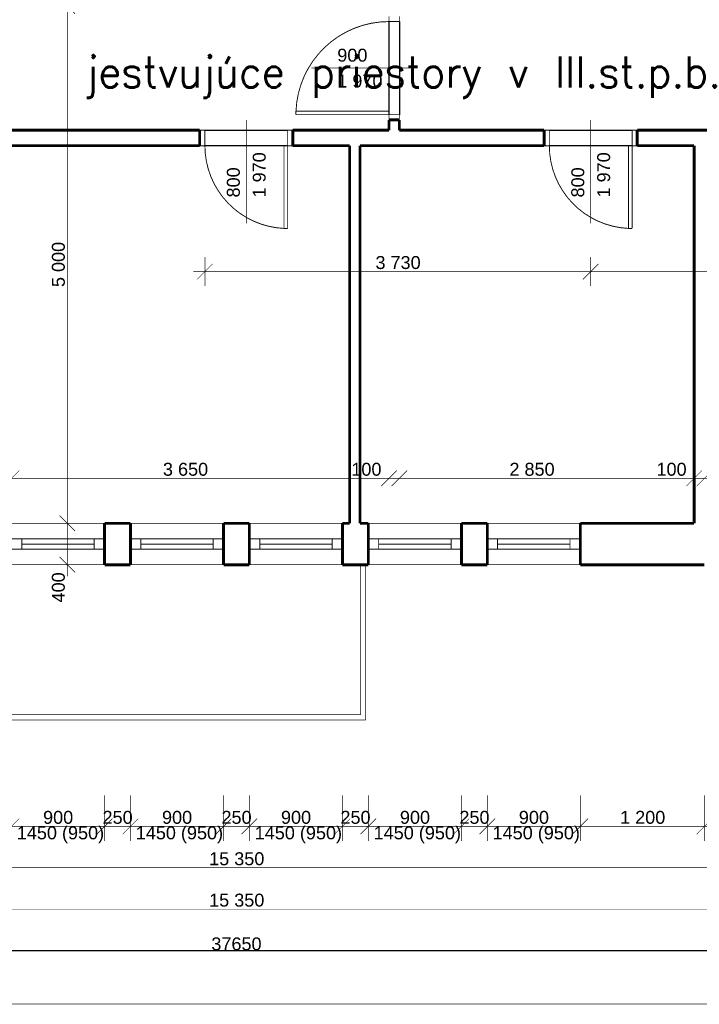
# Model space of a CAD drawing. Extents: x -289843 to 60066, y -44128 to 109843.
# Tile 13 of 61: x -48144 to -41573, y -7616 to 1900. Entities that reach past the tile are written whole.
import ezdxf

# ---------------------------------------------------------------- set-up
doc = ezdxf.new("R2010")
doc.units = 0
doc.header["$MEASUREMENT"] = 0
for name, color, linetype in [('KÓTY', 7, 'Continuous'), ('múry', 7, 'Continuous'), ('TEXTY', 7, 'Continuous')]:
    doc.layers.add(name, color=color, linetype=linetype)
doc.layers.add('PO VECI', color=1, linetype='Continuous', lineweight=60)
doc.styles.add('GENERATED_STYLE_1', font='arial.ttf')
doc.styles.get("Standard").update_dxf_attribs({"font": 'txt', "bigfont": 'BIGFONT.SHX'})
doc.dimstyles.new('Dimstyle_D87F', dxfattribs={"dimtxt": 125, "dimasz": 142.5, "dimexe": 0.18, "dimexo": 0.3, "dimgap": 0.09, "dimtad": 1, "dimdec": 0, "dimzin": 0, "dimdsep": 46, "dimtxsty": 'GENERATED_STYLE_1', "dimblk": 'ARROWHEAD_6', "dimblk1": 'ARROWHEAD_6', "dimblk2": 'ARROWHEAD_6', "dimcen": 0.09, "dimclrd": 124, "dimclre": 124, "dimclrt": 124, "dimadec": 0, "dimazin": 0, "dimtfac": 1, "dimtdec": 4, "dimtmove": 0, "dimatfit": 0, "dimfxl": 0, "dimtolj": 1, "dimtzin": 0, "dimarcsym": 0})
doc.dimstyles.new('Dimstyle_DAEE', dxfattribs={"dimtxt": 125, "dimasz": 142.5, "dimexe": 0.18, "dimexo": 0, "dimgap": 0.09, "dimtad": 1, "dimdec": 0, "dimzin": 0, "dimdsep": 46, "dimtxsty": 'GENERATED_STYLE_1', "dimblk": 'ARROWHEAD_6', "dimblk1": 'ARROWHEAD_6', "dimblk2": 'ARROWHEAD_6', "dimcen": 0.09, "dimse1": 1, "dimse2": 1, "dimclrd": 124, "dimclre": 124, "dimclrt": 124, "dimadec": 0, "dimazin": 0, "dimtfac": 1, "dimtdec": 4, "dimtmove": 0, "dimatfit": 0, "dimfxl": 0, "dimtolj": 1, "dimtzin": 0, "dimarcsym": 0})

# ---------------------------------------------------------------- blocks, each defined once
blk = doc.blocks.new('WALL_2495', base_point=(-44798, -4867.8))
at = {"layer": 'múry', "color": 154, "linetype": 'Continuous', "const_width": 7}
for points in [[(-44848, -4817.8), (-49373, -4817.8)], [(-49323, -4867.8), (-44798, -4867.8)]]:
    blk.add_lwpolyline(points, dxfattribs=at)
blk = doc.blocks.new('*D408')
at = {"layer": 'KÓTY', "color": 124, "linetype": 'Continuous', "transparency": 16777216, "const_width": 6.17}
for points in [[(-53723, -6437.2), (-53723, -5996.6)], [(-38373, -6437.2), (-38373, -5996.6)], [(-53648, -6221.6), (-53798, -6371.6)], [(-38298, -6221.6), (-38448, -6371.6)], [(-53723, -6296.6), (-38373, -6296.6)]]:
    blk.add_lwpolyline(points, dxfattribs=at)
at = {"layer": 'KÓTY', "color": 124, "transparency": 16777216, "style": 'GENERATED_STYLE_1', "oblique": 0}
for s, p in [('150', (-53643.1, -6271.6)), ('15\xa0350', (-46312.2, -6271.6)), ('150', (-38737.2, -6271.6))]:
    blk.add_text(s, height=125, dxfattribs=at).set_placement(p)
blk = doc.blocks.new('ARROWHEAD_6')
at = {"color": 0, "linetype": 'Continuous'}
for p, q in [((0, 0), (-1, 0)), ((-0.5, -0.5), (0.5, 0.5))]:
    blk.add_line(p, q, dxfattribs=at)
blk = doc.blocks.new('*D420')
at = {"layer": 'KÓTY', "color": 124, "linetype": 'Continuous', "transparency": 16777216, "const_width": 6.17}
for points in [[(-48223, -6037.2), (-48223, -5596.6)], [(-47323, -6037.2), (-47323, -5596.6)], [(-48148, -5821.6), (-48298, -5971.6)], [(-48223, -5896.6), (-47323, -5896.6)], [(-47248, -5821.6), (-47398, -5971.6)]]:
    blk.add_lwpolyline(points, dxfattribs=at)
at = {"layer": 'KÓTY', "color": 124, "transparency": 16777216, "style": 'GENERATED_STYLE_1', "oblique": 0}
for s, p in [('900', (-47917.6, -5871.6)), ('250', (-47342.6, -5871.6))]:
    blk.add_text(s, height=125, dxfattribs=at).set_placement(p)
blk = doc.blocks.new('*D421')
at = {"layer": 'KÓTY', "color": 124, "linetype": 'Continuous', "transparency": 16777216, "const_width": 6.17}
for points in [[(-47323, -6037.2), (-47323, -5596.6)], [(-47073, -6037.2), (-47073, -5596.6)], [(-47248, -5821.6), (-47398, -5971.6)], [(-47323, -5896.6), (-47073, -5896.6)], [(-46998, -5821.6), (-47148, -5971.6)]]:
    blk.add_lwpolyline(points, dxfattribs=at)
blk = doc.blocks.new('*D422')
at = {"layer": 'KÓTY', "color": 124, "linetype": 'Continuous', "transparency": 16777216, "const_width": 6.17}
for points in [[(-47073, -6037.2), (-47073, -5596.6)], [(-46173, -6037.2), (-46173, -5596.6)], [(-46998, -5821.6), (-47148, -5971.6)], [(-47073, -5896.6), (-46173, -5896.6)], [(-46098, -5821.6), (-46248, -5971.6)]]:
    blk.add_lwpolyline(points, dxfattribs=at)
at = {"layer": 'KÓTY', "color": 124, "transparency": 16777216, "style": 'GENERATED_STYLE_1', "oblique": 0}
for s, p in [('900', (-46767.6, -5871.6)), ('250', (-46192.6, -5871.6))]:
    blk.add_text(s, height=125, dxfattribs=at).set_placement(p)
blk = doc.blocks.new('*D423')
at = {"layer": 'KÓTY', "color": 124, "linetype": 'Continuous', "transparency": 16777216, "const_width": 6.17}
for points in [[(-46173, -6037.2), (-46173, -5596.6)], [(-45923, -6037.2), (-45923, -5596.6)], [(-46098, -5821.6), (-46248, -5971.6)], [(-46173, -5896.6), (-45923, -5896.6)], [(-45848, -5821.6), (-45998, -5971.6)]]:
    blk.add_lwpolyline(points, dxfattribs=at)
blk = doc.blocks.new('*D424')
at = {"layer": 'KÓTY', "color": 124, "linetype": 'Continuous', "transparency": 16777216, "const_width": 6.17}
for points in [[(-45923, -6037.2), (-45923, -5596.6)], [(-45023, -6037.2), (-45023, -5596.6)], [(-45848, -5821.6), (-45998, -5971.6)], [(-45923, -5896.6), (-45023, -5896.6)], [(-44948, -5821.6), (-45098, -5971.6)]]:
    blk.add_lwpolyline(points, dxfattribs=at)
at = {"layer": 'KÓTY', "color": 124, "transparency": 16777216, "style": 'GENERATED_STYLE_1', "oblique": 0}
for s, p in [('900', (-45617.6, -5871.6)), ('250', (-45042.6, -5871.6))]:
    blk.add_text(s, height=125, dxfattribs=at).set_placement(p)
blk = doc.blocks.new('*D425')
at = {"layer": 'KÓTY', "color": 124, "linetype": 'Continuous', "transparency": 16777216, "const_width": 6.17}
for points in [[(-45023, -6037.2), (-45023, -5596.6)], [(-44773, -6037.2), (-44773, -5596.6)], [(-44948, -5821.6), (-45098, -5971.6)], [(-45023, -5896.6), (-44773, -5896.6)], [(-44698, -5821.6), (-44848, -5971.6)]]:
    blk.add_lwpolyline(points, dxfattribs=at)
blk = doc.blocks.new('*D426')
at = {"layer": 'KÓTY', "color": 124, "linetype": 'Continuous', "transparency": 16777216, "const_width": 6.17}
for points in [[(-44773, -6037.2), (-44773, -5596.6)], [(-43873, -6037.2), (-43873, -5596.6)], [(-44698, -5821.6), (-44848, -5971.6)], [(-44773, -5896.6), (-43873, -5896.6)], [(-43798, -5821.6), (-43948, -5971.6)]]:
    blk.add_lwpolyline(points, dxfattribs=at)
at = {"layer": 'KÓTY', "color": 124, "transparency": 16777216, "style": 'GENERATED_STYLE_1', "oblique": 0}
for s, p in [('900', (-44467.6, -5871.6)), ('250', (-43892.6, -5871.6))]:
    blk.add_text(s, height=125, dxfattribs=at).set_placement(p)
blk = doc.blocks.new('*D427')
at = {"layer": 'KÓTY', "color": 124, "linetype": 'Continuous', "transparency": 16777216, "const_width": 6.17}
for points in [[(-43873, -6037.2), (-43873, -5596.6)], [(-43623, -6037.2), (-43623, -5596.6)], [(-43798, -5821.6), (-43948, -5971.6)], [(-43873, -5896.6), (-43623, -5896.6)], [(-43548, -5821.6), (-43698, -5971.6)]]:
    blk.add_lwpolyline(points, dxfattribs=at)
blk = doc.blocks.new('*D428')
at = {"layer": 'KÓTY', "color": 124, "linetype": 'Continuous', "transparency": 16777216, "const_width": 6.17}
for points in [[(-43623, -6037.2), (-43623, -5596.6)], [(-42723, -6037.2), (-42723, -5596.6)], [(-43548, -5821.6), (-43698, -5971.6)], [(-43623, -5896.6), (-42723, -5896.6)], [(-42648, -5821.6), (-42798, -5971.6)]]:
    blk.add_lwpolyline(points, dxfattribs=at)
at = {"layer": 'KÓTY', "color": 124, "transparency": 16777216, "style": 'GENERATED_STYLE_1', "oblique": 0}
blk.add_text('900', height=125, dxfattribs=at).set_placement((-43317.6, -5871.6))
blk = doc.blocks.new('*D429')
at = {"layer": 'KÓTY', "color": 124, "linetype": 'Continuous', "transparency": 16777216, "const_width": 6.17}
for points in [[(-42723, -6037.2), (-42723, -5596.6)], [(-41523, -6037.2), (-41523, -5596.6)], [(-42648, -5821.6), (-42798, -5971.6)], [(-42723, -5896.6), (-41523, -5896.6)], [(-41448, -5821.6), (-41598, -5971.6)]]:
    blk.add_lwpolyline(points, dxfattribs=at)
at = {"layer": 'KÓTY', "color": 124, "transparency": 16777216, "style": 'GENERATED_STYLE_1', "oblique": 0}
blk.add_text('1\xa0200', height=125, dxfattribs=at).set_placement((-42339, -5871.6))
blk = doc.blocks.new('*D430')
at = {"layer": 'KÓTY', "color": 124, "linetype": 'Continuous', "transparency": 16777216, "const_width": 6.17}
for points in [[(-41523, -6037.2), (-41523, -5596.6)], [(-40623, -6037.2), (-40623, -5596.6)], [(-41448, -5821.6), (-41598, -5971.6)], [(-41523, -5896.6), (-40623, -5896.6)], [(-40548, -5821.6), (-40698, -5971.6)]]:
    blk.add_lwpolyline(points, dxfattribs=at)
at = {"layer": 'KÓTY', "color": 124, "transparency": 16777216, "style": 'GENERATED_STYLE_1', "oblique": 0}
for s, p in [('900', (-41217.6, -5871.6)), ('250', (-40642.6, -5871.6))]:
    blk.add_text(s, height=125, dxfattribs=at).set_placement(p)
blk = doc.blocks.new('*D436')
at = {"layer": 'KÓTY', "color": 124, "linetype": 'Continuous', "transparency": 16777216, "const_width": 6.17}
for points in [[(-53723, -6837.2), (-53723, -6396.6)], [(-38373, -6837.2), (-38373, -6396.6)], [(-53648, -6621.6), (-53798, -6771.6)], [(-38298, -6621.6), (-38448, -6771.6)], [(-53723, -6696.6), (-38373, -6696.6)]]:
    blk.add_lwpolyline(points, dxfattribs=at)
at = {"layer": 'KÓTY', "color": 124, "transparency": 16777216, "style": 'GENERATED_STYLE_1', "oblique": 0}
blk.add_text('15\xa0350', height=125, dxfattribs=at).set_placement((-46312.2, -6671.6))
blk = doc.blocks.new('*D439')
at = {"layer": 'KÓTY', "color": 124, "linetype": 'Continuous', "transparency": 16777216, "const_width": 6.17}
for points in [[(-46278, -459.4), (-46428, -609.4)], [(-46353, -675), (-46353, -393.8)], [(-42548, -459.4), (-42698, -609.4)], [(-42623, -675), (-42623, -393.8)], [(-46465.5, -534.4), (-46353, -534.4)], [(-46353, -534.4), (-42623, -534.4)]]:
    blk.add_lwpolyline(points, dxfattribs=at)
at = {"layer": 'KÓTY', "color": 124, "transparency": 16777216, "style": 'GENERATED_STYLE_1', "oblique": 0}
blk.add_text('3\xa0730', height=125, dxfattribs=at).set_placement((-44704, -509.4))
blk = doc.blocks.new('*D440')
at = {"layer": 'KÓTY', "color": 124, "linetype": 'Continuous', "transparency": 16777216, "const_width": 6.17}
for points in [[(-42548, -459.4), (-42698, -609.4)], [(-42623, -675), (-42623, -393.8)], [(-39698, -459.4), (-39848, -609.4)], [(-39773, -675), (-39773, -393.8)], [(-42623, -534.4), (-39773, -534.4)]]:
    blk.add_lwpolyline(points, dxfattribs=at)
at = {"layer": 'KÓTY', "color": 124, "transparency": 16777216, "style": 'GENERATED_STYLE_1', "oblique": 0}
blk.add_text('2\xa0850', height=125, dxfattribs=at).set_placement((-41414, -509.4))
blk = doc.blocks.new('*D441')
at = {"layer": 'KÓTY', "color": 124, "linetype": 'Continuous', "transparency": 16777216, "const_width": 6.17}
for points in [[(-39698, -459.4), (-39848, -609.4)], [(-39773, -675), (-39773, -393.8)], [(-38398, -609.4), (-38248, -459.4)], [(-38323, -675), (-38323, -393.8)], [(-39773, -534.4), (-38323, -534.4)], [(-38323, -534.4), (-38210.5, -534.4)]]:
    blk.add_lwpolyline(points, dxfattribs=at)
at = {"layer": 'KÓTY', "color": 124, "transparency": 16777216, "style": 'GENERATED_STYLE_1', "oblique": 0}
blk.add_text('1\xa0450', height=125, dxfattribs=at).set_placement((-39264, -509.4))
blk = doc.blocks.new('*D454')
at = {"layer": 'KÓTY', "color": 124, "linetype": 'Continuous', "transparency": 16777216, "const_width": 6.17}
for points in [[(-48148, -2457.4), (-48298, -2607.4)], [(-44498, -2457.4), (-44648, -2607.4)], [(-48223, -2532.4), (-44573, -2532.4)]]:
    blk.add_lwpolyline(points, dxfattribs=at)
at = {"layer": 'KÓTY', "color": 124, "transparency": 16777216, "style": 'GENERATED_STYLE_1', "oblique": 0}
for s, p in [('3\xa0650', (-46758.7, -2507.4)), ('100', (-44937.2, -2507.4))]:
    blk.add_text(s, height=125, dxfattribs=at).set_placement(p)
blk = doc.blocks.new('*D455')
at = {"layer": 'KÓTY', "color": 124, "linetype": 'Continuous', "transparency": 16777216, "const_width": 6.17}
for points in [[(-44498, -2457.4), (-44648, -2607.4)], [(-44398, -2457.4), (-44548, -2607.4)], [(-44573, -2532.4), (-44473, -2532.4)]]:
    blk.add_lwpolyline(points, dxfattribs=at)
blk = doc.blocks.new('*D456')
at = {"layer": 'KÓTY', "color": 124, "linetype": 'Continuous', "transparency": 16777216, "const_width": 6.17}
for points in [[(-44398, -2457.4), (-44548, -2607.4)], [(-41548, -2457.4), (-41698, -2607.4)], [(-44473, -2532.4), (-41623, -2532.4)]]:
    blk.add_lwpolyline(points, dxfattribs=at)
at = {"layer": 'KÓTY', "color": 124, "transparency": 16777216, "style": 'GENERATED_STYLE_1', "oblique": 0}
for s, p in [('2\xa0850', (-43408.7, -2507.4)), ('100', (-41987.2, -2507.4))]:
    blk.add_text(s, height=125, dxfattribs=at).set_placement(p)
blk = doc.blocks.new('*D457')
at = {"layer": 'KÓTY', "color": 124, "linetype": 'Continuous', "transparency": 16777216, "const_width": 6.17}
for points in [[(-41548, -2457.4), (-41698, -2607.4)], [(-41448, -2457.4), (-41598, -2607.4)], [(-41623, -2532.4), (-41523, -2532.4)]]:
    blk.add_lwpolyline(points, dxfattribs=at)
blk = doc.blocks.new('*D458')
at = {"layer": 'KÓTY', "color": 124, "linetype": 'Continuous', "transparency": 16777216, "const_width": 6.17}
for points in [[(-41448, -2457.4), (-41598, -2607.4)], [(-38398, -2457.4), (-38548, -2607.4)], [(-41523, -2532.4), (-38473, -2532.4)]]:
    blk.add_lwpolyline(points, dxfattribs=at)
at = {"layer": 'KÓTY', "color": 124, "transparency": 16777216, "style": 'GENERATED_STYLE_1', "oblique": 0}
for s, p in [('3\xa0050', (-40214, -2507.4)), ('150', (-38669.2, -2507.4))]:
    blk.add_text(s, height=125, dxfattribs=at).set_placement(p)
blk = doc.blocks.new('*D533')
at = {"layer": 'KÓTY', "color": 124, "linetype": 'Continuous', "transparency": 16777216, "const_width": 6.17}
for points in [[(-47757.6, -2892.8), (-47607.6, -3042.8)], [(-47682.6, -3367.8), (-47682.6, -2967.8)], [(-47757.6, -3292.8), (-47607.6, -3442.8)], [(-47682.6, -3480.3), (-47682.6, -3367.8)]]:
    blk.add_lwpolyline(points, dxfattribs=at)
at = {"layer": 'KÓTY', "color": 124, "transparency": 16777216, "style": 'GENERATED_STYLE_1', "oblique": 0}
blk.add_text('400', height=125, rotation=90, dxfattribs=at).set_placement((-47707.6, -3732.1))
blk = doc.blocks.new('*D534')
at = {"layer": 'KÓTY', "color": 124, "linetype": 'Continuous', "transparency": 16777216, "const_width": 6.17}
for points in [[(-47757.6, 2107.2), (-47607.6, 1957.2)], [(-47682.6, -2967.8), (-47682.6, 2032.2)], [(-47757.6, -2892.8), (-47607.6, -3042.8)]]:
    blk.add_lwpolyline(points, dxfattribs=at)
at = {"layer": 'KÓTY', "color": 124, "transparency": 16777216, "style": 'GENERATED_STYLE_1', "oblique": 0}
blk.add_text('5\xa0000', height=125, rotation=90, dxfattribs=at).set_placement((-47707.6, -683.9))
blk = doc.blocks.new('*D535')
at = {"layer": 'KÓTY', "color": 124, "linetype": 'Continuous', "transparency": 16777216, "const_width": 6.17}
for points in [[(-47607.6, 2357.2), (-47757.6, 2507.2)], [(-47682.6, 2432.2), (-47682.6, 2544.7)], [(-47682.6, 2032.2), (-47682.6, 2432.2)], [(-47757.6, 2107.2), (-47607.6, 1957.2)]]:
    blk.add_lwpolyline(points, dxfattribs=at)
at = {"layer": 'KÓTY', "color": 124, "transparency": 16777216, "style": 'GENERATED_STYLE_1', "oblique": 0}
blk.add_text('400', height=125, rotation=90, dxfattribs=at).set_placement((-47707.6, 2073.7))
blk = doc.blocks.new('*D618')
at = {"layer": 'Defpoints', "color": 0, "linetype": 'Continuous', "lineweight": 0, "transparency": 16777216}
for p in [(-64873, -3567.8), (-27223, -3567.8), (-27223, -7096.6)]:
    blk.add_point(p, dxfattribs=at)
at = {"layer": 'KÓTY', "color": 124, "linetype": 'Continuous', "lineweight": -2, "transparency": 16777216}
for p, q in [((-64873, -3568.1), (-64873, -7096.8)), ((-27223, -3568.1), (-27223, -7096.8)), ((-64730.5, -7096.6), (-27365.5, -7096.6))]:
    blk.add_line(p, q, dxfattribs=at)
at = {"layer": 'KÓTY', "color": 124, "linetype": 'Continuous', "lineweight": -2, "transparency": 16777216, "xscale": 142.5, "yscale": 142.5, "zscale": 142.5, "rotation": 180}
blk.add_blockref('ARROWHEAD_6', (-64873, -7096.6), dxfattribs=at)
at = {"layer": 'KÓTY', "color": 124, "linetype": 'Continuous', "lineweight": -2, "transparency": 16777216, "xscale": 142.5, "yscale": 142.5, "zscale": 142.5}
blk.add_blockref('ARROWHEAD_6', (-27223, -7096.6), dxfattribs=at)
at = {"layer": 'KÓTY', "color": 124, "linetype": 'Continuous', "transparency": 16777216, "insert": (-46048, -7032.7), "char_height": 125, "attachment_point": 5, "style": 'GENERATED_STYLE_1'}
blk.add_mtext('\\A1;37650', dxfattribs=at)
blk = doc.blocks.new('D1_Metal_70_583')
at = {"color": 0, "linetype": 'ByBlock', "const_width": 8.82}
blk.add_lwpolyline([(415, 899.3, 0.402866), (-450, 0)], format="xyb", dxfattribs=at)
for points in [[(450, 900), (415, 900)], [(415, 900), (415, 0)], [(450, 0), (450, 900)], [(-500, 0), (-450, 0)], [(-450, 0), (-450, -100)], [(415, 0), (450, 0)], [(500, 0), (450, 0)], [(450, 0), (450, -100)], [(-450, -100), (-500, -100)], [(450, -100), (500, -100)]]:
    blk.add_lwpolyline(points, dxfattribs=at)
blk = doc.blocks.new('Značka_okna-dveří_-_70_1295')
at = {"color": 154, "linetype": 'Continuous', "const_width": 7}
blk.add_lwpolyline([(0, 750), (0, -200)], dxfattribs=at)
at = {"color": 154, "style": 'GENERATED_STYLE_1'}
for tag, p in [('AC_WIDO_B_SIZE', (-187.5, 500)), ('AC_WIDO_A_SIZE', (62.5, 500))]:
    blk.add_attdef(tag, p, '', height=125, rotation=-90, dxfattribs=at)
blk = doc.blocks.new('W_Pivot_Hung_70_1031')
at = {"color": 0, "linetype": 'ByBlock', "const_width": 8.82}
for points in [[(-450, 0), (450, 0)], [(-350, 0), (-350, -100)], [(350, 0), (350, -100)], [(-350, -50), (350, -50)], [(-350, -50), (350, -50)], [(-450, -100), (450, -100)]]:
    blk.add_lwpolyline(points, dxfattribs=at)
blk = doc.blocks.new('W_Pivot_Hung_70_1035')
at = {"color": 0, "linetype": 'ByBlock', "const_width": 8.82}
for points in [[(-450, 0), (450, 0)], [(-350, 0), (-350, -100)], [(350, 0), (350, -100)], [(-350, -50), (350, -50)], [(-350, -50), (350, -50)], [(-450, -100), (450, -100)]]:
    blk.add_lwpolyline(points, dxfattribs=at)
blk = doc.blocks.new('W_Pivot_Hung_70_1036')
at = {"color": 0, "linetype": 'ByBlock', "const_width": 8.82}
for points in [[(-450, 0), (450, 0)], [(-350, 0), (-350, -100)], [(350, 0), (350, -100)], [(-350, -50), (350, -50)], [(-350, -50), (350, -50)], [(-450, -100), (450, -100)]]:
    blk.add_lwpolyline(points, dxfattribs=at)
blk = doc.blocks.new('W_Pivot_Hung_70_1037')
at = {"color": 0, "linetype": 'ByBlock', "const_width": 8.82}
for points in [[(-450, 0), (450, 0)], [(-350, 0), (-350, -100)], [(350, 0), (350, -100)], [(-350, -50), (350, -50)], [(-350, -50), (350, -50)], [(-450, -100), (450, -100)]]:
    blk.add_lwpolyline(points, dxfattribs=at)
blk = doc.blocks.new('W_Pivot_Hung_70_1038')
at = {"color": 0, "linetype": 'ByBlock', "const_width": 8.82}
for points in [[(-450, 0), (450, 0)], [(-350, 0), (-350, -100)], [(350, 0), (350, -100)], [(-350, -50), (350, -50)], [(-350, -50), (350, -50)], [(-450, -100), (450, -100)]]:
    blk.add_lwpolyline(points, dxfattribs=at)
blk = doc.blocks.new('D1_Metal_70_575')
at = {"color": 0, "linetype": 'ByBlock', "const_width": 8.82}
blk.add_lwpolyline([(365, 799.2, 0.401453), (-400, 0)], format="xyb", dxfattribs=at)
for points in [[(400, 800), (365, 800)], [(365, 800), (365, 0)], [(400, 0), (400, 800)], [(-450, 0), (-400, 0)], [(-400, 0), (-400, -150)], [(365, 0), (400, 0)], [(450, 0), (400, 0)], [(400, 0), (400, -150)], [(-400, -150), (-450, -150)], [(400, -150), (450, -150)]]:
    blk.add_lwpolyline(points, dxfattribs=at)
blk = doc.blocks.new('Značka_okna-dveří_-_70_1288')
at = {"color": 154, "linetype": 'Continuous', "const_width": 7}
blk.add_lwpolyline([(0, -900), (0, 100)], dxfattribs=at)
at = {"color": 154, "style": 'GENERATED_STYLE_1'}
for tag, p in [('AC_WIDO_A_SIZE', (-62.5, -650)), ('AC_WIDO_B_SIZE', (187.5, -650))]:
    blk.add_attdef(tag, p, '', height=125, rotation=90, dxfattribs=at)
blk = doc.blocks.new('D1_Metal_70_576')
at = {"color": 0, "linetype": 'ByBlock', "const_width": 8.82}
blk.add_lwpolyline([(365, 799.2, 0.401453), (-400, 0)], format="xyb", dxfattribs=at)
for points in [[(400, 800), (365, 800)], [(365, 800), (365, 0)], [(400, 0), (400, 800)], [(-450, 0), (-400, 0)], [(-400, 0), (-400, -150)], [(365, 0), (400, 0)], [(450, 0), (400, 0)], [(400, 0), (400, -150)], [(-400, -150), (-450, -150)], [(400, -150), (450, -150)]]:
    blk.add_lwpolyline(points, dxfattribs=at)
blk = doc.blocks.new('DIM_2018', base_point=(-64473, -6296.6))
at = {"layer": 'KÓTY', "color": 124, "linetype": 'Continuous'}
dim = blk.add_aligned_dim(p1=(-53723, -3567.8), p2=(-38373, -3567.8), distance=-2728.8, dimstyle='Dimstyle_D87F', dxfattribs=at)
dim.commit()
dim.dimension.update_dxf_attribs({"geometry": '*D408', "text_midpoint": (-46215.8, -6209.1)})
blk = doc.blocks.new('DIM_2019', base_point=(-52523, -5896.6))
at = {"layer": 'KÓTY', "color": 124, "linetype": 'Continuous'}
for p1, p2, picture, middle in [((-48223, -3367.8), (-47323, -3367.8), '*D420', (-47869.4, -5809.1)), ((-47323, -3367.8), (-47073, -3367.8), '*D421', (-47294.4, -5809.1)), ((-47073, -3367.8), (-46173, -3367.8), '*D422', (-46719.4, -5809.1)), ((-46173, -3367.8), (-45923, -3367.8), '*D423', (-46144.4, -5809.1)), ((-45923, -3367.8), (-45023, -3367.8), '*D424', (-45569.4, -5809.1)), ((-45023, -3367.8), (-44773, -3367.8), '*D425', (-44994.4, -5809.1)), ((-44773, -3367.8), (-43873, -3367.8), '*D426', (-44419.4, -5809.1)), ((-43873, -3367.8), (-43623, -3367.8), '*D427', (-43844.4, -5809.1)), ((-43623, -3367.8), (-42723, -3367.8), '*D428', (-43269.4, -5809.1)), ((-42723, -3367.8), (-41523, -3367.8), '*D429', (-42290.8, -5809.1)), ((-41523, -3367.8), (-40623, -3367.8), '*D430', (-41169.4, -5809.1))]:
    dim = blk.add_aligned_dim(p1=p1, p2=p2, distance=-2528.8, dimstyle='Dimstyle_D87F', dxfattribs=at)
    dim.commit()
    dim.dimension.update_dxf_attribs({"geometry": picture, "text_midpoint": middle})
blk = doc.blocks.new('DIM_2020', base_point=(-53723, -6696.6))
at = {"layer": 'KÓTY', "color": 124, "linetype": 'Continuous'}
dim = blk.add_aligned_dim(p1=(-53723, -3567.8), p2=(-38373, -3567.8), distance=-3128.8, dimstyle='Dimstyle_D87F', dxfattribs=at)
dim.commit()
dim.dimension.update_dxf_attribs({"geometry": '*D436', "text_midpoint": (-46215.8, -6609.1)})
blk = doc.blocks.new('DIM_2021', base_point=(-42623, -534.4))
at = {"layer": 'KÓTY', "color": 124, "linetype": 'Continuous'}
for p1, p2, picture, middle in [((-46353, 832.2), (-42623, 932.2), '*D439', (-44655.8, -446.9)), ((-39773, 932.2), (-38323, 832.2), '*D441', (-39215.8, -446.9))]:
    dim = blk.add_linear_dim(base=(-42623, -534.4), p1=p1, p2=p2, dimstyle='Dimstyle_D87F', dxfattribs=at)
    dim.commit()
    dim.dimension.update_dxf_attribs({"geometry": picture, "text_midpoint": middle})
dim = blk.add_aligned_dim(p1=(-42623, 932.2), p2=(-39773, 932.2), distance=-1466.6, dimstyle='Dimstyle_D87F', dxfattribs=at)
dim.commit()
dim.dimension.update_dxf_attribs({"geometry": '*D440', "text_midpoint": (-41365.8, -446.9)})
blk = doc.blocks.new('DIM_2022', base_point=(-64473, -2532.4))
at = {"layer": 'KÓTY', "color": 124, "linetype": 'Continuous'}
for p1, p2, picture, middle in [((-48223, -1067.8), (-44573, 1632.2), '*D454', (-46710.5, -2444.9)), ((-44473, 1632.2), (-41623, -1067.8), '*D456', (-43360.5, -2444.9)), ((-41523, -1067.8), (-38473, 832.2), '*D458', (-40165.8, -2444.9))]:
    dim = blk.add_linear_dim(base=(-64473, -2532.4), p1=p1, p2=p2, dimstyle='Dimstyle_DAEE', dxfattribs=at)
    dim.commit()
    dim.dimension.update_dxf_attribs({"geometry": picture, "text_midpoint": middle})
for p1, p2, distance, picture, middle in [((-44573, 1632.2), (-44473, 1632.2), -4164.5, '*D455', (-44889, -2444.9)), ((-41623, -1067.8), (-41523, -1067.8), -1464.5, '*D457', (-41939, -2444.9))]:
    dim = blk.add_aligned_dim(p1=p1, p2=p2, distance=distance, dimstyle='Dimstyle_DAEE', dxfattribs=at)
    dim.commit()
    dim.dimension.update_dxf_attribs({"geometry": picture, "text_midpoint": middle})
blk = doc.blocks.new('DIM_2040', base_point=(-47682.6, -2967.8))
at = {"layer": 'KÓTY', "color": 124, "linetype": 'Continuous'}
for p1, p2, picture, middle in [((-46048, 2032.2), (-46048, 2432.2), '*D535', (-47770.1, 2121.9)), ((-46048, -2967.8), (-46048, 2032.2), '*D534', (-47770.1, -635.7)), ((-46048, -3367.8), (-46048, -2967.8), '*D533', (-47770.1, -3683.9))]:
    dim = blk.add_aligned_dim(p1=p1, p2=p2, distance=1634.6, dimstyle='Dimstyle_DAEE', dxfattribs=at)
    dim.commit()
    dim.dimension.update_dxf_attribs({"geometry": picture, "text_midpoint": middle, "text_rotation": 90})

msp = doc.modelspace()

# ---------------------------------------------------------------- linework, layer by layer
at = {"color": 154, "linetype": 'Continuous', "lineweight": 0, "const_width": 7}
for points in [[(-47323, -2967.8), (-48223, -2967.8)], [(-46173, -2967.8), (-47073, -2967.8)], [(-45023, -2967.8), (-45923, -2967.8)], [(-43873, -2967.8), (-44773, -2967.8)], [(-42723, -2967.8), (-43623, -2967.8)], [(-48223, -3367.8), (-47323, -3367.8)], [(-47073, -3367.8), (-46173, -3367.8)], [(-45923, -3367.8), (-45023, -3367.8)], [(-44773, -3367.8), (-43873, -3367.8)], [(-43623, -3367.8), (-42723, -3367.8)]]:
    msp.add_lwpolyline(points, dxfattribs=at)
at = {"layer": 'múry', "color": 7, "linetype": 'Continuous'}
for p, q in [((-44573, 982.2), (-44573, 1882.2)), ((-44473, 1882.2), (-44473, 982.2)), ((-46353, 832.2), (-45553, 832.2)), ((-43023, 832.2), (-42223, 832.2)), ((-45553, 682.2), (-46353, 682.2)), ((-42223, 682.2), (-43023, 682.2))]:
    msp.add_line(p, q, dxfattribs=at)
at = {"layer": 'múry', "color": 7, "linetype": 'Continuous', "lineweight": 0}
for points, const_width in [([(-44573, 932.2), (-44473, 932.2)], 27.5), ([(-44573, 932.2), (-44573, 832.2)], 27.5), ([(-44473, 832.2), (-44473, 932.2)], 27.5), ([(-46403, 832.2), (-50322.9, 832.2)], 27.5), ([(-46403, 832.2), (-46403, 682.2)], 27.5), ([(-45503, 832.2), (-45503, 682.2)], 27.5), ([(-44573, 832.2), (-45503, 832.2)], 27.5), ([(-43073, 832.2), (-44473, 832.2)], 27.5), ([(-43073, 832.2), (-43073, 682.2)], 27.5), ([(-42173, 832.2), (-42173, 682.2)], 27.5), ([(-41623, 832.2), (-42173, 832.2)], 27.5), ([(-40223, 832.2), (-41623, 832.2)], 27.5), ([(-48223, 682.2), (-46403, 682.2)], 27.5), ([(-45503, 682.2), (-44953, 682.2)], 27.5), ([(-44953, 682.2), (-44953, -2967.8)], 27.5), ([(-44853, -2967.8), (-44853, 682.2)], 27.5), ([(-44853, 682.2), (-43073, 682.2)], 27.5), ([(-42173, 682.2), (-41623, 682.2)], 27.5), ([(-41623, 682.2), (-41623, -2967.8)], 27.5), ([(-47323, -2967.8), (-47323, -3367.8)], 27.5), ([(-47073, -2967.8), (-47323, -2967.8)], 27.5), ([(-47073, -2967.8), (-47073, -3367.8)], 27.5), ([(-46173, -2967.8), (-46173, -3367.8)], 27.5), ([(-45923, -2967.8), (-46173, -2967.8)], 27.5), ([(-45923, -2967.8), (-45923, -3367.8)], 27.5), ([(-45023, -2967.8), (-45023, -3367.8)], 27.5), ([(-44953, -2967.8), (-45023, -2967.8)], 27.5), ([(-44773, -2967.8), (-44853, -2967.8)], 27.5), ([(-44773, -2967.8), (-44773, -3367.8)], 27.5), ([(-43873, -2967.8), (-43873, -3367.8)], 27.5), ([(-43623, -2967.8), (-43873, -2967.8)], 27.5), ([(-43623, -2967.8), (-43623, -3367.8)], 27.5), ([(-42723, -2967.8), (-42723, -3367.8)], 27.5), ([(-41623, -2967.8), (-42723, -2967.8)], 27.5), ([(-47323, -3367.8), (-47073, -3367.8)], 27.5), ([(-46173, -3367.8), (-45923, -3367.8)], 27.5), ([(-45023, -3367.8), (-44773, -3367.8)], 27.5), ([(-44848, -3367.8), (-44848, -4817.8)], 7), ([(-44798, -3367.8), (-44848, -3367.8)], 7), ([(-44798, -4867.8), (-44798, -3367.8)], 7), ([(-43873, -3367.8), (-43623, -3367.8)], 27.5), ([(-42723, -3367.8), (-41523, -3367.8)], 27.5)]:
    msp.add_lwpolyline(points, dxfattribs=dict(at, const_width=const_width))
at = {"layer": 'múry', "color": 7, "linetype": 'Continuous', "const_width": 6}
msp.add_lwpolyline([(-68181.3, -7613.1), (-3512.6, -7613.1)], dxfattribs=at)

# ---------------------------------------------------------------- block references
at = {"layer": 'KÓTY', "color": 7, "linetype": 'Continuous'}
for name, p in [('DIM_2022', (-64473, -2532.4)), ('DIM_2040', (-47682.6, -2967.8)), ('DIM_2021', (-42623, -534.4)), ('DIM_2018', (-64473, -6296.6)), ('DIM_2019', (-52523, -5896.6)), ('DIM_2020', (-53723, -6696.6))]:
    msp.add_blockref(name, p, dxfattribs=at)
at = {"layer": 'múry', "color": 7, "linetype": 'Continuous', "lineweight": 0, "xscale": -1}
for name, p, rotation in [('D1_Metal_70_583', (-44573, 1432.2), 90), ('D1_Metal_70_575', (-45953, 682.2), 180), ('D1_Metal_70_576', (-42623, 682.2), 180)]:
    msp.add_blockref(name, p, dxfattribs=dict(at, rotation=rotation))
at = {"layer": 'múry', "color": 7, "linetype": 'Continuous', "lineweight": 0, "rotation": 90}
msp.add_blockref('Značka_okna-dveří_-_70_1295', (-44573, 1432.2), dxfattribs=at).add_auto_attribs({'AC_WIDO_A_SIZE': '900', 'AC_WIDO_B_SIZE': '1\xa0970'})
at = {"layer": 'múry', "color": 7, "linetype": 'Continuous', "lineweight": 0}
for p in [(-45953, 832.2), (-42623, 832.2)]:
    msp.add_blockref('Značka_okna-dveří_-_70_1288', p, dxfattribs=at).add_auto_attribs({'AC_WIDO_A_SIZE': '800', 'AC_WIDO_B_SIZE': '1\xa0970'})
at = {"layer": 'múry', "color": 7, "linetype": 'Continuous', "lineweight": 0, "rotation": 180}
for name, p in [('W_Pivot_Hung_70_1035', (-47773, -3217.8)), ('W_Pivot_Hung_70_1036', (-46623, -3217.8)), ('W_Pivot_Hung_70_1037', (-45473, -3217.8)), ('W_Pivot_Hung_70_1038', (-44323, -3217.8)), ('W_Pivot_Hung_70_1031', (-43173, -3217.8))]:
    msp.add_blockref(name, p, dxfattribs=at)
at = {"layer": 'múry', "color": 7}
msp.add_blockref('WALL_2495', (-44798, -4867.8), dxfattribs=at)

# ---------------------------------------------------------------- texts
at = {"layer": 'PO VECI', "ltscale": 30}
msp.add_text('jestvujúce priestory v III.st.p.b.', height=300, dxfattribs=at).set_placement((-47505.8, 1244.7))
at = {"layer": 'TEXTY', "color": 7, "char_height": 125, "width": 990.211, "attachment_point": 2, "style": 'GENERATED_STYLE_1'}
for insert in [(-47749.4, -5896.6), (-46599.4, -5896.6), (-45449.4, -5896.6), (-44299.4, -5896.6), (-43149.4, -5896.6)]:
    msp.add_mtext('{\\fArial CE|b0|i0|c238|p34;1450 (950)}', dxfattribs=dict(at, insert=insert))

# ---------------------------------------------------------------- dimensions: what is measured, and where the dimension line sits
at = {"layer": 'KÓTY', "color": 7, "linetype": 'Continuous'}
dim = msp.add_aligned_dim(p1=(-64873, -3567.8), p2=(-27223, -3567.8), distance=-3528.8, dimstyle='Dimstyle_D87F', dxfattribs=at)
dim.commit()
dim.dimension.update_dxf_attribs({"geometry": '*D618', "text_midpoint": (-46048, -7032.7)})

doc.saveas('drawing.dxf')
